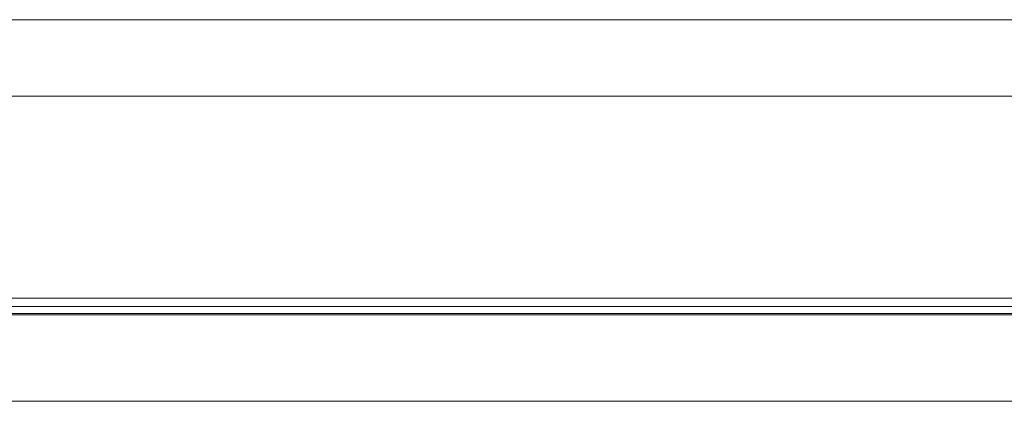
# Model space of a CAD drawing. Header units: millimetres. Extents: x 3925 to 5043, y -86 to 778.
# Tile 232 of 256: x 4755.41 to 4762.48, y 384.69 to 387.43. Entities that reach past the tile are written whole.
import ezdxf

# ---------------------------------------------------------------- set-up
doc = ezdxf.new("R2010")
doc.units = ezdxf.units.MM
doc.header["$LTSCALE"] = 46.255
doc.layers.add('H30K-REAR-CODXF_CONTINUOUS_LINE', color=7, linetype='CONTINUOUS')
doc.layers.add('H30K-TOP-COVDXF_CONTINUOUS_LINE', color=7, linetype='CONTINUOUS')

msp = doc.modelspace()

# ---------------------------------------------------------------- linework, layer by layer
at = {"layer": 'H30K-REAR-CODXF_CONTINUOUS_LINE', "color": 7, "linetype": 'Continuous', "lineweight": 0}
msp.add_line((4860.02, 384.6895), (4751.1338, 384.6896), dxfattribs=at)
msp.add_lwpolyline([(4861.5787, 385.3097), (4860.7796, 385.3098), (4751.1338, 385.3099)], dxfattribs=at)
at = {"layer": 'H30K-TOP-COVDXF_CONTINUOUS_LINE', "color": 7, "linetype": 'Continuous', "lineweight": 0}
for p, q in [((4739.4324, 387.4298), (4871.5853, 387.4298)), ((4738.812, 386.8809), (4872.2057, 386.8809)), ((4738.6338, 385.4298), (4872.3838, 385.4298)), ((4739.8385, 385.3694), (4870.9116, 385.3694)), ((4739.892, 385.3198), (4871.1669, 385.3198))]:
    msp.add_line(p, q, dxfattribs=at)

doc.saveas('drawing.dxf')
